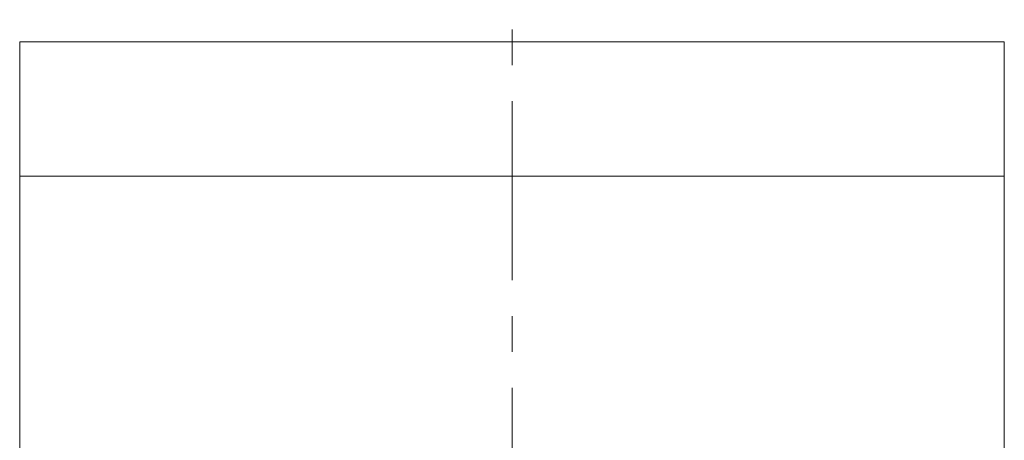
# Model space of a CAD drawing. Header units: inches. Extents: x 1.4 to 20.8, y 1.5 to 16.6.
# Tile 13 of 22: x 9.7 to 12.4, y 5.1 to 6.3. Entities that reach past the tile are written whole.
import ezdxf

# ---------------------------------------------------------------- set-up
doc = ezdxf.new("R2010")
doc.units = ezdxf.units.IN
doc.header["$MEASUREMENT"] = 0
doc.linetypes.add('CENTERX2', pattern=[0.8, 0.5, -0.1, 0.1, -0.1])
doc.layers.add('SLD-0', color=7, linetype='Continuous')

msp = doc.modelspace()

# ---------------------------------------------------------------- linework, layer by layer
at = {"color": 7, "linetype": 'Continuous', "lineweight": 15}
for p, q in [((9.6661, 6.202), (12.4161, 6.202)), ((9.6661, 6.202), (9.6661, 5.827)), ((12.4161, 6.202), (12.4161, 5.827)), ((9.6661, 5.827), (12.4161, 5.827)), ((9.6661, 5.827), (9.6661, 4.227)), ((12.4161, 5.827), (12.4161, 4.227))]:
    msp.add_line(p, q, dxfattribs=at)
at = {"layer": 'SLD-0', "color": 7, "linetype": 'CENTERX2', "lineweight": 0}
msp.add_line((11.0411, 1.5364), (11.0411, 6.2636), dxfattribs=at)

doc.saveas('drawing.dxf')
